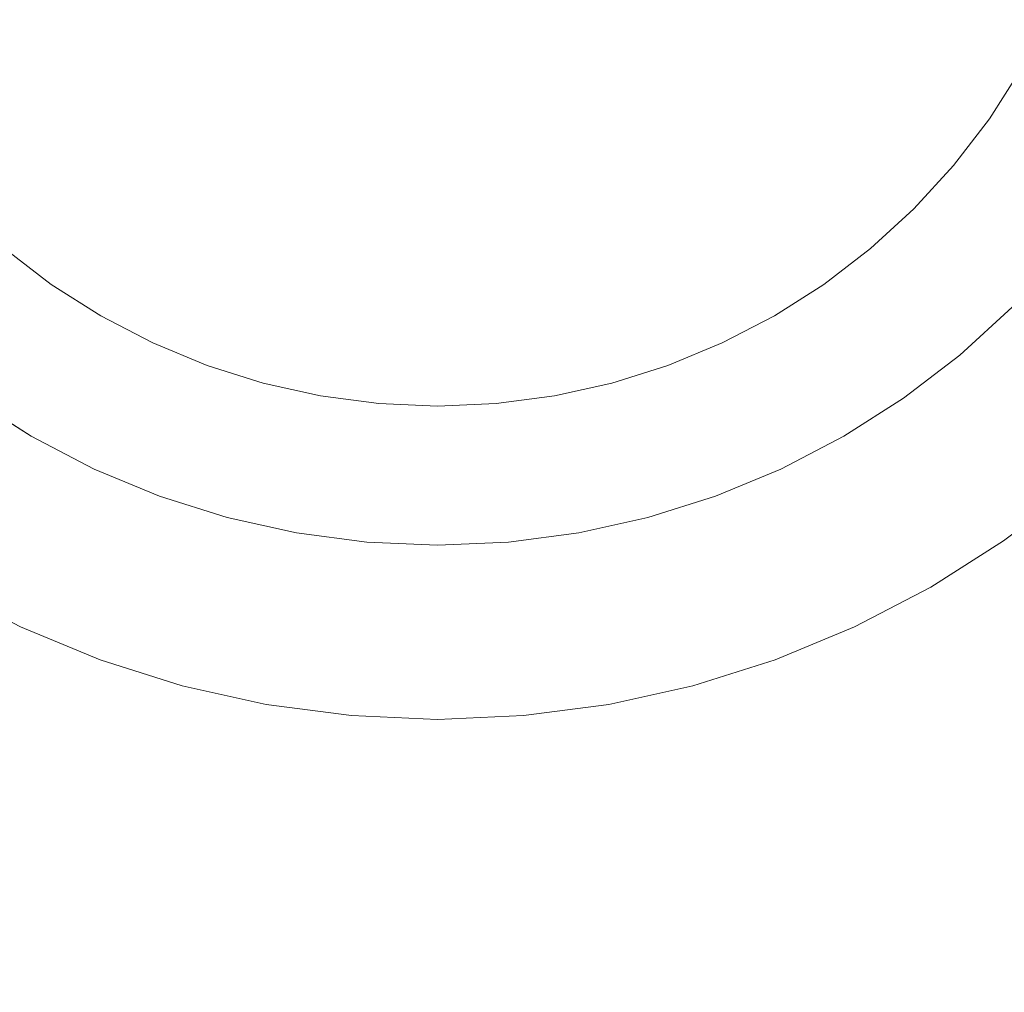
# Model space of a CAD drawing. Header units: millimetres. Extents: x 1865 to 2161, y 1201 to 1385.
# Tile 35 of 40: x 2097 to 2111, y 1339 to 1353. Entities that reach past the tile are written whole.
import ezdxf

# ---------------------------------------------------------------- set-up
doc = ezdxf.new("R2010")
doc.units = ezdxf.units.MM
doc.header["$LTSCALE"] = 25.4
doc.layers.add('Lighting-Moving Light', color=7, linetype='Continuous', lineweight=5)

# ---------------------------------------------------------------- blocks, each defined once
blk = doc.blocks.new('Group-1')
at = {"layer": 'Lighting-Moving Light', "color": 7, "linetype": 'Continuous', "lineweight": 5, "transparency": 33554687}
for points in [[(-107.035, -87.035, -16.5), (107.035, -87.035, -16.5), (107.035, 87.035, -16.5), (-107.035, 87.035, -16.5)], [(103.5, -83.5, -108.466), (-103.5, -83.5, -108.466), (-103.5, 83.5, -108.466), (103.5, 83.5, -108.466)]]:
    blk.add_3dface(points, dxfattribs=at)
for points, invisible_edges in [([(77.312, 58.083, -16.465), (76.844, 59.212, -16.465), (76.477, 60.377, -16.465), (90, 64, -16.465)], 12), ([(78.532, 55.97, -16.465), (77.876, 57, -16.465), (77.312, 58.083, -16.465), (90, 64, -16.465)], 12), ([(80.101, 54.101, -16.465), (79.275, 55.001, -16.465), (78.532, 55.97, -16.465), (90, 64, -16.465)], 12), ([(81.97, 52.532, -16.465), (81.001, 53.275, -16.465), (80.101, 54.101, -16.465), (90, 64, -16.465)], 12), ([(81.34, 59.962, 0.035), (81.724, 59.222, 0.035), (82.172, 58.519, 0.035), (90, 64, 0.035)], 12), ([(84.083, 51.312, -16.465), (83, 51.876, -16.465), (81.97, 52.532, -16.465), (90, 64, -16.465)], 12), ([(82.172, 58.519, 0.035), (82.68, 57.858, 0.035), (83.243, 57.243, 0.035), (90, 64, 0.035)], 12), ([(83.243, 57.243, 0.035), (83.858, 56.68, 0.035), (84.519, 56.172, 0.035), (90, 64, 0.035)], 12), ([(86.377, 50.477, -16.465), (85.212, 50.844, -16.465), (84.083, 51.312, -16.465), (90, 64, -16.465)], 12), ([(84.519, 56.172, 0.035), (85.222, 55.724, 0.035), (85.962, 55.34, 0.035), (90, 64, 0.035)], 12), ([(85.962, 55.34, 0.035), (86.732, 55.021, 0.035), (87.527, 54.77, 0.035), (90, 64, 0.035)], 12), ([(88.78, 50.053, -16.465), (87.569, 50.213, -16.465), (86.377, 50.477, -16.465), (90, 64, -16.465)], 12), ([(87.527, 54.77, 0.035), (88.341, 54.589, 0.035), (89.167, 54.481, 0.035), (90, 64, 0.035)], 12), ([(91.22, 50.053, -16.465), (90, 50, -16.465), (88.78, 50.053, -16.465), (90, 64, -16.465)], 12), ([(89.167, 54.481, 0.035), (90, 54.444, 0.035), (90.833, 54.481, 0.035), (90, 64, 0.035)], 12), ([(90.833, 54.481, 0.035), (91.659, 54.589, 0.035), (92.473, 54.77, 0.035), (90, 64, 0.035)], 12), ([(92.473, 54.77, 0.035), (93.268, 55.021, 0.035), (94.038, 55.34, 0.035), (90, 64, 0.035)], 12), ([(94.038, 55.34, 0.035), (94.778, 55.724, 0.035), (95.481, 56.172, 0.035), (90, 64, 0.035)], 12), ([(95.481, 56.172, 0.035), (96.142, 56.68, 0.035), (96.757, 57.243, 0.035), (90, 64, 0.035)], 12), ([(96.757, 57.243, 0.035), (97.32, 57.858, 0.035), (97.828, 58.519, 0.035), (90, 64, 0.035)], 12), ([(97.828, 58.519, 0.035), (98.276, 59.222, 0.035), (98.66, 59.962, 0.035), (90, 64, 0.035)], 12), ([(103.523, 60.377, -16.465), (103.156, 59.212, -16.465), (102.688, 58.083, -16.465), (90, 64, -16.465)], 12), ([(102.688, 58.083, -16.465), (102.124, 57, -16.465), (101.468, 55.97, -16.465), (90, 64, -16.465)], 12), ([(101.468, 55.97, -16.465), (100.725, 55.001, -16.465), (99.899, 54.101, -16.465), (90, 64, -16.465)], 12), ([(99.899, 54.101, -16.465), (98.999, 53.275, -16.465), (98.03, 52.532, -16.465), (90, 64, -16.465)], 12), ([(98.03, 52.532, -16.465), (97, 51.876, -16.465), (95.917, 51.312, -16.465), (90, 64, -16.465)], 12), ([(95.917, 51.312, -16.465), (94.788, 50.844, -16.465), (93.623, 50.477, -16.465), (90, 64, -16.465)], 12), ([(93.623, 50.477, -16.465), (92.431, 50.213, -16.465), (91.22, 50.053, -16.465), (90, 64, -16.465)], 12), ([(98.276, 59.222, 0.035), (97.828, 58.519, 0.035), (97.963, 58.424, 0.028), (98.419, 59.14, 0.028)], 14), ([(98.419, 59.14, 0.028), (97.963, 58.424, 0.028), (98.097, 58.33, 0.007), (98.561, 59.058, 0.007)], 15), ([(97.828, 58.519, 0.035), (97.32, 57.858, 0.035), (97.447, 57.752, 0.028), (97.963, 58.424, 0.028)], 14), ([(97.963, 58.424, 0.028), (97.447, 57.752, 0.028), (97.572, 57.646, 0.007), (98.097, 58.33, 0.007)], 15), ([(98.097, 58.33, 0.007), (97.572, 57.646, 0.007), (97.696, 57.542, -0.027), (98.23, 58.237, -0.027)], 15), ([(98.23, 58.237, -0.027), (97.696, 57.542, -0.027), (97.818, 57.44, -0.074), (98.36, 58.147, -0.074)], 15), ([(98.36, 58.147, -0.074), (97.818, 57.44, -0.074), (97.936, 57.341, -0.134), (98.486, 58.058, -0.134)], 15), ([(98.486, 58.058, -0.134), (97.936, 57.341, -0.134), (98.049, 57.246, -0.206), (98.607, 57.973, -0.206)], 15), ([(97.32, 57.858, 0.035), (96.757, 57.243, 0.035), (96.874, 57.126, 0.028), (97.447, 57.752, 0.028)], 14), ([(97.447, 57.752, 0.028), (96.874, 57.126, 0.028), (96.99, 57.01, 0.007), (97.572, 57.646, 0.007)], 15), ([(97.572, 57.646, 0.007), (96.99, 57.01, 0.007), (97.104, 56.896, -0.027), (97.696, 57.542, -0.027)], 15), ([(97.696, 57.542, -0.027), (97.104, 56.896, -0.027), (97.216, 56.784, -0.074), (97.818, 57.44, -0.074)], 15), ([(97.818, 57.44, -0.074), (97.216, 56.784, -0.074), (97.325, 56.675, -0.134), (97.936, 57.341, -0.134)], 15), ([(97.936, 57.341, -0.134), (97.325, 56.675, -0.134), (97.43, 56.57, -0.206), (98.049, 57.246, -0.206)], 15), ([(96.757, 57.243, 0.035), (96.142, 56.68, 0.035), (96.248, 56.553, 0.028), (96.874, 57.126, 0.028)], 14), ([(98.049, 57.246, -0.206), (97.43, 56.57, -0.206), (97.531, 56.469, -0.291), (98.158, 57.154, -0.291)], 15), ([(98.158, 57.154, -0.291), (97.531, 56.469, -0.291), (97.626, 56.374, -0.387), (98.261, 57.068, -0.387)], 15), ([(96.874, 57.126, 0.028), (96.248, 56.553, 0.028), (96.354, 56.428, 0.007), (96.99, 57.01, 0.007)], 15), ([(96.99, 57.01, 0.007), (96.354, 56.428, 0.007), (96.458, 56.304, -0.027), (97.104, 56.896, -0.027)], 15), ([(98.261, 57.068, -0.387), (97.626, 56.374, -0.387), (97.715, 56.285, -0.494), (98.358, 56.987, -0.494)], 15), ([(97.104, 56.896, -0.027), (96.458, 56.304, -0.027), (96.56, 56.182, -0.074), (97.216, 56.784, -0.074)], 15), ([(98.358, 56.987, -0.494), (97.715, 56.285, -0.494), (97.798, 56.202, -0.611), (98.447, 56.912, -0.611)], 15), ([(98.447, 56.912, -0.611), (97.798, 56.202, -0.611), (97.873, 56.127, -0.737), (98.529, 56.843, -0.737)], 15), ([(97.216, 56.784, -0.074), (96.56, 56.182, -0.074), (96.659, 56.064, -0.134), (97.325, 56.675, -0.134)], 15), ([(98.529, 56.843, -0.737), (97.873, 56.127, -0.737), (97.941, 56.059, -0.872), (98.603, 56.781, -0.872)], 15), ([(98.603, 56.781, -0.872), (97.941, 56.059, -0.872), (98.001, 55.999, -1.014), (98.668, 56.727, -1.014)], 15), ([(98.668, 56.727, -1.014), (98.001, 55.999, -1.014), (98.052, 55.948, -1.162), (98.723, 56.68, -1.162)], 15), ([(84.519, 56.172, 0.035), (83.858, 56.68, 0.035), (83.752, 56.553, 0.028), (84.424, 56.037, 0.028)], 14), ([(96.142, 56.68, 0.035), (95.481, 56.172, 0.035), (95.576, 56.037, 0.028), (96.248, 56.553, 0.028)], 14), ([(97.325, 56.675, -0.134), (96.659, 56.064, -0.134), (96.754, 55.951, -0.206), (97.43, 56.57, -0.206)], 15), ([(84.424, 56.037, 0.028), (83.752, 56.553, 0.028), (83.646, 56.428, 0.007), (84.33, 55.903, 0.007)], 15), ([(96.248, 56.553, 0.028), (95.576, 56.037, 0.028), (95.67, 55.903, 0.007), (96.354, 56.428, 0.007)], 15), ([(97.43, 56.57, -0.206), (96.754, 55.951, -0.206), (96.846, 55.842, -0.291), (97.531, 56.469, -0.291)], 15), ([(97.531, 56.469, -0.291), (96.846, 55.842, -0.291), (96.932, 55.739, -0.387), (97.626, 56.374, -0.387)], 15), ([(84.237, 55.77, -0.027), (83.542, 56.304, -0.027), (83.44, 56.182, -0.074), (84.147, 55.64, -0.074)], 15), ([(84.33, 55.903, 0.007), (83.646, 56.428, 0.007), (83.542, 56.304, -0.027), (84.237, 55.77, -0.027)], 15), ([(96.354, 56.428, 0.007), (95.67, 55.903, 0.007), (95.763, 55.77, -0.027), (96.458, 56.304, -0.027)], 15), ([(96.458, 56.304, -0.027), (95.763, 55.77, -0.027), (95.853, 55.64, -0.074), (96.56, 56.182, -0.074)], 15), ([(97.626, 56.374, -0.387), (96.932, 55.739, -0.387), (97.013, 55.642, -0.494), (97.715, 56.285, -0.494)], 15), ([(84.147, 55.64, -0.074), (83.44, 56.182, -0.074), (83.341, 56.064, -0.134), (84.058, 55.514, -0.134)], 15), ([(85.222, 55.724, 0.035), (84.519, 56.172, 0.035), (84.424, 56.037, 0.028), (85.14, 55.581, 0.028)], 14), ([(95.481, 56.172, 0.035), (94.778, 55.724, 0.035), (94.86, 55.581, 0.028), (95.576, 56.037, 0.028)], 14), ([(96.56, 56.182, -0.074), (95.853, 55.64, -0.074), (95.942, 55.514, -0.134), (96.659, 56.064, -0.134)], 15), ([(97.715, 56.285, -0.494), (97.013, 55.642, -0.494), (97.088, 55.553, -0.611), (97.798, 56.202, -0.611)], 15), ([(97.798, 56.202, -0.611), (97.088, 55.553, -0.611), (97.157, 55.471, -0.737), (97.873, 56.127, -0.737)], 15), ([(85.14, 55.581, 0.028), (84.424, 56.037, 0.028), (84.33, 55.903, 0.007), (85.058, 55.439, 0.007)], 15), ([(95.576, 56.037, 0.028), (94.86, 55.581, 0.028), (94.942, 55.439, 0.007), (95.67, 55.903, 0.007)], 15), ([(96.659, 56.064, -0.134), (95.942, 55.514, -0.134), (96.027, 55.393, -0.206), (96.754, 55.951, -0.206)], 15), ([(97.873, 56.127, -0.737), (97.157, 55.471, -0.737), (97.219, 55.397, -0.872), (97.941, 56.059, -0.872)], 15), ([(97.941, 56.059, -0.872), (97.219, 55.397, -0.872), (97.273, 55.332, -1.014), (98.001, 55.999, -1.014)], 15), ([(85.058, 55.439, 0.007), (84.33, 55.903, 0.007), (84.237, 55.77, -0.027), (84.977, 55.299, -0.027)], 15), ([(95.67, 55.903, 0.007), (94.942, 55.439, 0.007), (95.023, 55.299, -0.027), (95.763, 55.77, -0.027)], 15), ([(96.754, 55.951, -0.206), (96.027, 55.393, -0.206), (96.108, 55.276, -0.291), (96.846, 55.842, -0.291)], 15), ([(98.001, 55.999, -1.014), (97.273, 55.332, -1.014), (97.32, 55.277, -1.162), (98.052, 55.948, -1.162)], 15), ([(98.052, 55.948, -1.162), (97.32, 55.277, -1.162), (97.358, 55.231, -1.316), (98.095, 55.905, -1.316)], 15), ([(98.095, 55.905, -1.316), (97.358, 55.231, -1.316), (97.389, 55.195, -1.475), (98.128, 55.872, -1.475)], 15), ([(84.977, 55.299, -0.027), (84.237, 55.77, -0.027), (84.147, 55.64, -0.074), (84.897, 55.162, -0.074)], 15), ([(95.763, 55.77, -0.027), (95.023, 55.299, -0.027), (95.103, 55.162, -0.074), (95.853, 55.64, -0.074)], 15), ([(96.846, 55.842, -0.291), (96.108, 55.276, -0.291), (96.186, 55.166, -0.387), (96.932, 55.739, -0.387)], 15), ([(96.932, 55.739, -0.387), (96.186, 55.166, -0.387), (96.258, 55.063, -0.494), (97.013, 55.642, -0.494)], 15), ([(98.128, 55.872, -1.475), (97.389, 55.195, -1.475), (97.41, 55.169, -1.637), (98.152, 55.848, -1.637)], 11), ([(98.999, 53.275, -16.465), (99.899, 54.101, -16.465), (98.152, 55.848, -1.637), (97.41, 55.169, -1.637)], 10), ([(84.897, 55.162, -0.074), (84.147, 55.64, -0.074), (84.058, 55.514, -0.134), (84.82, 55.029, -0.134)], 15), ([(85.962, 55.34, 0.035), (85.222, 55.724, 0.035), (85.14, 55.581, 0.028), (85.892, 55.19, 0.028)], 14), ([(94.778, 55.724, 0.035), (94.038, 55.34, 0.035), (94.108, 55.19, 0.028), (94.86, 55.581, 0.028)], 14), ([(95.853, 55.64, -0.074), (95.103, 55.162, -0.074), (95.18, 55.029, -0.134), (95.942, 55.514, -0.134)], 15), ([(97.013, 55.642, -0.494), (96.258, 55.063, -0.494), (96.325, 54.967, -0.611), (97.088, 55.553, -0.611)], 15), ([(84.82, 55.029, -0.134), (84.058, 55.514, -0.134), (83.973, 55.393, -0.206), (84.746, 54.9, -0.206)], 15), ([(85.892, 55.19, 0.028), (85.14, 55.581, 0.028), (85.058, 55.439, 0.007), (85.822, 55.041, 0.007)], 15), ([(94.86, 55.581, 0.028), (94.108, 55.19, 0.028), (94.178, 55.041, 0.007), (94.942, 55.439, 0.007)], 15), ([(95.942, 55.514, -0.134), (95.18, 55.029, -0.134), (95.254, 54.9, -0.206), (96.027, 55.393, -0.206)], 15), ([(97.088, 55.553, -0.611), (96.325, 54.967, -0.611), (96.386, 54.879, -0.737), (97.157, 55.471, -0.737)], 15), ([(97.157, 55.471, -0.737), (96.386, 54.879, -0.737), (96.441, 54.801, -0.872), (97.219, 55.397, -0.872)], 15), ([(84.746, 54.9, -0.206), (83.973, 55.393, -0.206), (83.892, 55.276, -0.291), (84.675, 54.777, -0.291)], 15), ([(85.822, 55.041, 0.007), (85.058, 55.439, 0.007), (84.977, 55.299, -0.027), (85.754, 54.895, -0.027)], 15), ([(86.732, 55.021, 0.035), (85.962, 55.34, 0.035), (85.892, 55.19, 0.028), (86.675, 54.865, 0.028)], 14), ([(94.038, 55.34, 0.035), (93.268, 55.021, 0.035), (93.325, 54.865, 0.028), (94.108, 55.19, 0.028)], 14), ([(94.942, 55.439, 0.007), (94.178, 55.041, 0.007), (94.246, 54.895, -0.027), (95.023, 55.299, -0.027)], 15), ([(96.027, 55.393, -0.206), (95.254, 54.9, -0.206), (95.325, 54.777, -0.291), (96.108, 55.276, -0.291)], 15), ([(97.219, 55.397, -0.872), (96.441, 54.801, -0.872), (96.49, 54.731, -1.014), (97.273, 55.332, -1.014)], 15), ([(97.273, 55.332, -1.014), (96.49, 54.731, -1.014), (96.532, 54.672, -1.162), (97.32, 55.277, -1.162)], 15), ([(84.675, 54.777, -0.291), (83.892, 55.276, -0.291), (83.814, 55.166, -0.387), (84.608, 54.661, -0.387)], 15), ([(85.754, 54.895, -0.027), (84.977, 55.299, -0.027), (84.897, 55.162, -0.074), (85.687, 54.751, -0.074)], 15), ([(86.675, 54.865, 0.028), (85.892, 55.19, 0.028), (85.822, 55.041, 0.007), (86.619, 54.711, 0.007)], 15), ([(94.108, 55.19, 0.028), (93.325, 54.865, 0.028), (93.381, 54.711, 0.007), (94.178, 55.041, 0.007)], 15), ([(95.023, 55.299, -0.027), (94.246, 54.895, -0.027), (94.313, 54.751, -0.074), (95.103, 55.162, -0.074)], 15), ([(96.108, 55.276, -0.291), (95.325, 54.777, -0.291), (95.392, 54.661, -0.387), (96.186, 55.166, -0.387)], 15), ([(97.32, 55.277, -1.162), (96.532, 54.672, -1.162), (96.566, 54.623, -1.316), (97.358, 55.231, -1.316)], 15), ([(97.358, 55.231, -1.316), (96.566, 54.623, -1.316), (96.593, 54.584, -1.475), (97.389, 55.195, -1.475)], 15), ([(97.389, 55.195, -1.475), (96.593, 54.584, -1.475), (96.612, 54.556, -1.637), (97.41, 55.169, -1.637)], 11), ([(84.545, 54.551, -0.494), (83.742, 55.063, -0.494), (83.675, 54.967, -0.611), (84.486, 54.45, -0.611)], 15), ([(84.608, 54.661, -0.387), (83.814, 55.166, -0.387), (83.742, 55.063, -0.494), (84.545, 54.551, -0.494)], 15), ([(85.687, 54.751, -0.074), (84.897, 55.162, -0.074), (84.82, 55.029, -0.134), (85.622, 54.611, -0.134)], 15), ([(86.619, 54.711, 0.007), (85.822, 55.041, 0.007), (85.754, 54.895, -0.027), (86.564, 54.559, -0.027)], 15), ([(94.178, 55.041, 0.007), (93.381, 54.711, 0.007), (93.436, 54.559, -0.027), (94.246, 54.895, -0.027)], 15), ([(95.103, 55.162, -0.074), (94.313, 54.751, -0.074), (94.378, 54.611, -0.134), (95.18, 55.029, -0.134)], 15), ([(96.186, 55.166, -0.387), (95.392, 54.661, -0.387), (95.455, 54.551, -0.494), (96.258, 55.063, -0.494)], 15), ([(96.258, 55.063, -0.494), (95.455, 54.551, -0.494), (95.514, 54.45, -0.611), (96.325, 54.967, -0.611)], 15), ([(98.03, 52.532, -16.465), (98.999, 53.275, -16.465), (97.41, 55.169, -1.637), (96.612, 54.556, -1.637)], 10), ([(84.486, 54.45, -0.611), (83.675, 54.967, -0.611), (83.614, 54.879, -0.737), (84.433, 54.358, -0.737)], 15), ([(85.559, 54.477, -0.206), (84.746, 54.9, -0.206), (84.675, 54.777, -0.291), (85.499, 54.348, -0.291)], 15), ([(85.622, 54.611, -0.134), (84.82, 55.029, -0.134), (84.746, 54.9, -0.206), (85.559, 54.477, -0.206)], 15), ([(87.527, 54.77, 0.035), (86.732, 55.021, 0.035), (86.675, 54.865, 0.028), (87.484, 54.61, 0.028)], 14), ([(93.268, 55.021, 0.035), (92.473, 54.77, 0.035), (92.516, 54.61, 0.028), (93.325, 54.865, 0.028)], 14), ([(95.18, 55.029, -0.134), (94.378, 54.611, -0.134), (94.441, 54.477, -0.206), (95.254, 54.9, -0.206)], 15), ([(95.254, 54.9, -0.206), (94.441, 54.477, -0.206), (94.501, 54.348, -0.291), (95.325, 54.777, -0.291)], 15), ([(96.325, 54.967, -0.611), (95.514, 54.45, -0.611), (95.567, 54.358, -0.737), (96.386, 54.879, -0.737)], 15), ([(84.385, 54.274, -0.872), (83.559, 54.801, -0.872), (83.51, 54.731, -1.014), (84.343, 54.201, -1.014)], 15), ([(84.433, 54.358, -0.737), (83.614, 54.879, -0.737), (83.559, 54.801, -0.872), (84.385, 54.274, -0.872)], 15), ([(85.499, 54.348, -0.291), (84.675, 54.777, -0.291), (84.608, 54.661, -0.387), (85.442, 54.226, -0.387)], 15), ([(86.564, 54.559, -0.027), (85.754, 54.895, -0.027), (85.687, 54.751, -0.074), (86.51, 54.41, -0.074)], 15), ([(87.484, 54.61, 0.028), (86.675, 54.865, 0.028), (86.619, 54.711, 0.007), (87.442, 54.452, 0.007)], 15), ([(88.341, 54.589, 0.035), (87.527, 54.77, 0.035), (87.484, 54.61, 0.028), (88.312, 54.427, 0.028)], 14), ([(92.473, 54.77, 0.035), (91.659, 54.589, 0.035), (91.688, 54.427, 0.028), (92.516, 54.61, 0.028)], 14), ([(93.325, 54.865, 0.028), (92.516, 54.61, 0.028), (92.558, 54.452, 0.007), (93.381, 54.711, 0.007)], 15), ([(94.246, 54.895, -0.027), (93.436, 54.559, -0.027), (93.49, 54.41, -0.074), (94.313, 54.751, -0.074)], 15), ([(95.325, 54.777, -0.291), (94.501, 54.348, -0.291), (94.558, 54.226, -0.387), (95.392, 54.661, -0.387)], 15), ([(96.386, 54.879, -0.737), (95.567, 54.358, -0.737), (95.615, 54.274, -0.872), (96.441, 54.801, -0.872)], 15), ([(96.441, 54.801, -0.872), (95.615, 54.274, -0.872), (95.657, 54.201, -1.014), (96.49, 54.731, -1.014)], 15), ([(84.276, 54.086, -1.316), (83.434, 54.623, -1.316), (83.407, 54.584, -1.475), (84.253, 54.045, -1.475)], 15), ([(84.306, 54.138, -1.162), (83.468, 54.672, -1.162), (83.434, 54.623, -1.316), (84.276, 54.086, -1.316)], 15), ([(84.343, 54.201, -1.014), (83.51, 54.731, -1.014), (83.468, 54.672, -1.162), (84.306, 54.138, -1.162)], 15), ([(85.442, 54.226, -0.387), (84.608, 54.661, -0.387), (84.545, 54.551, -0.494), (85.389, 54.112, -0.494)], 15), ([(86.51, 54.41, -0.074), (85.687, 54.751, -0.074), (85.622, 54.611, -0.134), (86.457, 54.265, -0.134)], 15), ([(87.442, 54.452, 0.007), (86.619, 54.711, 0.007), (86.564, 54.559, -0.027), (87.4, 54.296, -0.027)], 15), ([(93.381, 54.711, 0.007), (92.558, 54.452, 0.007), (92.6, 54.296, -0.027), (93.436, 54.559, -0.027)], 15), ([(94.313, 54.751, -0.074), (93.49, 54.41, -0.074), (93.543, 54.265, -0.134), (94.378, 54.611, -0.134)], 15), ([(95.392, 54.661, -0.387), (94.558, 54.226, -0.387), (94.611, 54.112, -0.494), (95.455, 54.551, -0.494)], 15), ([(96.49, 54.731, -1.014), (95.657, 54.201, -1.014), (95.694, 54.138, -1.162), (96.532, 54.672, -1.162)], 15), ([(96.532, 54.672, -1.162), (95.694, 54.138, -1.162), (95.724, 54.086, -1.316), (96.566, 54.623, -1.316)], 15), ([(96.566, 54.623, -1.316), (95.724, 54.086, -1.316), (95.747, 54.045, -1.475), (96.593, 54.584, -1.475)], 15), ([(81.97, 52.532, -16.465), (83, 51.876, -16.465), (84.236, 54.016, -1.637), (83.388, 54.556, -1.637)], 10), ([(84.253, 54.045, -1.475), (83.407, 54.584, -1.475), (83.388, 54.556, -1.637), (84.236, 54.016, -1.637)], 11), ([(85.389, 54.112, -0.494), (84.545, 54.551, -0.494), (84.486, 54.45, -0.611), (85.34, 54.006, -0.611)], 15), ([(86.457, 54.265, -0.134), (85.622, 54.611, -0.134), (85.559, 54.477, -0.206), (86.406, 54.126, -0.206)], 15), ([(87.4, 54.296, -0.027), (86.564, 54.559, -0.027), (86.51, 54.41, -0.074), (87.359, 54.143, -0.074)], 15), ([(88.312, 54.427, 0.028), (87.484, 54.61, 0.028), (87.442, 54.452, 0.007), (88.283, 54.265, 0.007)], 15), ([(89.167, 54.481, 0.035), (88.341, 54.589, 0.035), (88.312, 54.427, 0.028), (89.153, 54.316, 0.028)], 14), ([(90, 54.444, 0.035), (89.167, 54.481, 0.035), (89.153, 54.316, 0.028), (90, 54.279, 0.028)], 14), ([(90.833, 54.481, 0.035), (90, 54.444, 0.035), (90, 54.279, 0.028), (90.847, 54.316, 0.028)], 14), ([(91.659, 54.589, 0.035), (90.833, 54.481, 0.035), (90.847, 54.316, 0.028), (91.688, 54.427, 0.028)], 14), ([(92.516, 54.61, 0.028), (91.688, 54.427, 0.028), (91.717, 54.265, 0.007), (92.558, 54.452, 0.007)], 15), ([(93.436, 54.559, -0.027), (92.6, 54.296, -0.027), (92.641, 54.143, -0.074), (93.49, 54.41, -0.074)], 15), ([(94.378, 54.611, -0.134), (93.543, 54.265, -0.134), (93.594, 54.126, -0.206), (94.441, 54.477, -0.206)], 15), ([(95.455, 54.551, -0.494), (94.611, 54.112, -0.494), (94.66, 54.006, -0.611), (95.514, 54.45, -0.611)], 15), ([(96.593, 54.584, -1.475), (95.747, 54.045, -1.475), (95.764, 54.016, -1.637), (96.612, 54.556, -1.637)], 11), ([(97, 51.876, -16.465), (98.03, 52.532, -16.465), (96.612, 54.556, -1.637), (95.764, 54.016, -1.637)], 10), ([(85.294, 53.909, -0.737), (84.433, 54.358, -0.737), (84.385, 54.274, -0.872), (85.254, 53.822, -0.872)], 15), ([(85.34, 54.006, -0.611), (84.486, 54.45, -0.611), (84.433, 54.358, -0.737), (85.294, 53.909, -0.737)], 15), ([(86.358, 53.992, -0.291), (85.499, 54.348, -0.291), (85.442, 54.226, -0.387), (86.312, 53.866, -0.387)], 15), ([(86.406, 54.126, -0.206), (85.559, 54.477, -0.206), (85.499, 54.348, -0.291), (86.358, 53.992, -0.291)], 15), ([(87.359, 54.143, -0.074), (86.51, 54.41, -0.074), (86.457, 54.265, -0.134), (87.319, 53.994, -0.134)], 15), ([(88.283, 54.265, 0.007), (87.442, 54.452, 0.007), (87.4, 54.296, -0.027), (88.255, 54.106, -0.027)], 15), ([(89.153, 54.316, 0.028), (88.312, 54.427, 0.028), (88.283, 54.265, 0.007), (89.138, 54.153, 0.007)], 15), ([(91.688, 54.427, 0.028), (90.847, 54.316, 0.028), (90.862, 54.153, 0.007), (91.717, 54.265, 0.007)], 15), ([(92.558, 54.452, 0.007), (91.717, 54.265, 0.007), (91.745, 54.106, -0.027), (92.6, 54.296, -0.027)], 15), ([(93.49, 54.41, -0.074), (92.641, 54.143, -0.074), (92.681, 53.994, -0.134), (93.543, 54.265, -0.134)], 15), ([(94.441, 54.477, -0.206), (93.594, 54.126, -0.206), (93.642, 53.992, -0.291), (94.501, 54.348, -0.291)], 15), ([(94.501, 54.348, -0.291), (93.642, 53.992, -0.291), (93.688, 53.866, -0.387), (94.558, 54.226, -0.387)], 15), ([(95.514, 54.45, -0.611), (94.66, 54.006, -0.611), (94.706, 53.909, -0.737), (95.567, 54.358, -0.737)], 15), ([(95.567, 54.358, -0.737), (94.706, 53.909, -0.737), (94.746, 53.822, -0.872), (95.615, 54.274, -0.872)], 15), ([(85.218, 53.745, -1.014), (84.343, 54.201, -1.014), (84.306, 54.138, -1.162), (85.187, 53.679, -1.162)], 15), ([(85.254, 53.822, -0.872), (84.385, 54.274, -0.872), (84.343, 54.201, -1.014), (85.218, 53.745, -1.014)], 15), ([(86.312, 53.866, -0.387), (85.442, 54.226, -0.387), (85.389, 54.112, -0.494), (86.268, 53.748, -0.494)], 15), ([(87.319, 53.994, -0.134), (86.457, 54.265, -0.134), (86.406, 54.126, -0.206), (87.28, 53.85, -0.206)], 15), ([(88.255, 54.106, -0.027), (87.4, 54.296, -0.027), (87.359, 54.143, -0.074), (88.228, 53.95, -0.074)], 15), ([(89.138, 54.153, 0.007), (88.283, 54.265, 0.007), (88.255, 54.106, -0.027), (89.124, 53.991, -0.027)], 15), ([(90, 54.279, 0.028), (89.153, 54.316, 0.028), (89.138, 54.153, 0.007), (90, 54.115, 0.007)], 15), ([(90.847, 54.316, 0.028), (90, 54.279, 0.028), (90, 54.115, 0.007), (90.862, 54.153, 0.007)], 15), ([(91.717, 54.265, 0.007), (90.862, 54.153, 0.007), (90.876, 53.991, -0.027), (91.745, 54.106, -0.027)], 15), ([(92.6, 54.296, -0.027), (91.745, 54.106, -0.027), (91.772, 53.95, -0.074), (92.641, 54.143, -0.074)], 15), ([(93.543, 54.265, -0.134), (92.681, 53.994, -0.134), (92.72, 53.85, -0.206), (93.594, 54.126, -0.206)], 15), ([(94.558, 54.226, -0.387), (93.688, 53.866, -0.387), (93.732, 53.748, -0.494), (94.611, 54.112, -0.494)], 15), ([(95.615, 54.274, -0.872), (94.746, 53.822, -0.872), (94.782, 53.745, -1.014), (95.657, 54.201, -1.014)], 15), ([(95.657, 54.201, -1.014), (94.782, 53.745, -1.014), (94.813, 53.679, -1.162), (95.694, 54.138, -1.162)], 15), ([(85.162, 53.625, -1.316), (84.276, 54.086, -1.316), (84.253, 54.045, -1.475), (85.142, 53.582, -1.475)], 15), ([(85.187, 53.679, -1.162), (84.306, 54.138, -1.162), (84.276, 54.086, -1.316), (85.162, 53.625, -1.316)], 15), ([(86.268, 53.748, -0.494), (85.389, 54.112, -0.494), (85.34, 54.006, -0.611), (86.228, 53.638, -0.611)], 15), ([(87.28, 53.85, -0.206), (86.406, 54.126, -0.206), (86.358, 53.992, -0.291), (87.244, 53.713, -0.291)], 15), ([(88.228, 53.95, -0.074), (87.359, 54.143, -0.074), (87.319, 53.994, -0.134), (88.201, 53.798, -0.134)], 15), ([(89.124, 53.991, -0.027), (88.255, 54.106, -0.027), (88.228, 53.95, -0.074), (89.111, 53.834, -0.074)], 15), ([(90, 54.115, 0.007), (89.138, 54.153, 0.007), (89.124, 53.991, -0.027), (90, 53.953, -0.027)], 15), ([(90.862, 54.153, 0.007), (90, 54.115, 0.007), (90, 53.953, -0.027), (90.876, 53.991, -0.027)], 15), ([(91.745, 54.106, -0.027), (90.876, 53.991, -0.027), (90.889, 53.834, -0.074), (91.772, 53.95, -0.074)], 15), ([(92.641, 54.143, -0.074), (91.772, 53.95, -0.074), (91.799, 53.798, -0.134), (92.681, 53.994, -0.134)], 15), ([(93.594, 54.126, -0.206), (92.72, 53.85, -0.206), (92.756, 53.713, -0.291), (93.642, 53.992, -0.291)], 15), ([(94.611, 54.112, -0.494), (93.732, 53.748, -0.494), (93.772, 53.638, -0.611), (94.66, 54.006, -0.611)], 15), ([(95.694, 54.138, -1.162), (94.813, 53.679, -1.162), (94.838, 53.625, -1.316), (95.724, 54.086, -1.316)], 15), ([(95.724, 54.086, -1.316), (94.838, 53.625, -1.316), (94.858, 53.582, -1.475), (95.747, 54.045, -1.475)], 15), ([(83, 51.876, -16.465), (84.083, 51.312, -16.465), (85.128, 53.552, -1.637), (84.236, 54.016, -1.637)], 10), ([(85.142, 53.582, -1.475), (84.253, 54.045, -1.475), (84.236, 54.016, -1.637), (85.128, 53.552, -1.637)], 11), ([(86.228, 53.638, -0.611), (85.34, 54.006, -0.611), (85.294, 53.909, -0.737), (86.192, 53.537, -0.737)], 15), ([(87.244, 53.713, -0.291), (86.358, 53.992, -0.291), (86.312, 53.866, -0.387), (87.209, 53.583, -0.387)], 15), ([(88.201, 53.798, -0.134), (87.319, 53.994, -0.134), (87.28, 53.85, -0.206), (88.175, 53.652, -0.206)], 15), ([(89.111, 53.834, -0.074), (88.228, 53.95, -0.074), (88.201, 53.798, -0.134), (89.097, 53.68, -0.134)], 15), ([(90, 53.953, -0.027), (89.124, 53.991, -0.027), (89.111, 53.834, -0.074), (90, 53.795, -0.074)], 15), ([(90.876, 53.991, -0.027), (90, 53.953, -0.027), (90, 53.795, -0.074), (90.889, 53.834, -0.074)], 15), ([(91.772, 53.95, -0.074), (90.889, 53.834, -0.074), (90.903, 53.68, -0.134), (91.799, 53.798, -0.134)], 15), ([(92.681, 53.994, -0.134), (91.799, 53.798, -0.134), (91.825, 53.652, -0.206), (92.72, 53.85, -0.206)], 15), ([(93.642, 53.992, -0.291), (92.756, 53.713, -0.291), (92.791, 53.583, -0.387), (93.688, 53.866, -0.387)], 15), ([(94.66, 54.006, -0.611), (93.772, 53.638, -0.611), (93.808, 53.537, -0.737), (94.706, 53.909, -0.737)], 15), ([(95.747, 54.045, -1.475), (94.858, 53.582, -1.475), (94.872, 53.552, -1.637), (95.764, 54.016, -1.637)], 11), ([(95.917, 51.312, -16.465), (97, 51.876, -16.465), (95.764, 54.016, -1.637), (94.872, 53.552, -1.637)], 10), ([(86.159, 53.447, -0.872), (85.254, 53.822, -0.872), (85.218, 53.745, -1.014), (86.13, 53.368, -1.014)], 15), ([(86.192, 53.537, -0.737), (85.294, 53.909, -0.737), (85.254, 53.822, -0.872), (86.159, 53.447, -0.872)], 15), ([(87.209, 53.583, -0.387), (86.312, 53.866, -0.387), (86.268, 53.748, -0.494), (87.176, 53.461, -0.494)], 15), ([(88.175, 53.652, -0.206), (87.28, 53.85, -0.206), (87.244, 53.713, -0.291), (88.151, 53.512, -0.291)], 15), ([(89.097, 53.68, -0.134), (88.201, 53.798, -0.134), (88.175, 53.652, -0.206), (89.084, 53.532, -0.206)], 15), ([(90, 53.795, -0.074), (89.111, 53.834, -0.074), (89.097, 53.68, -0.134), (90, 53.641, -0.134)], 15), ([(90.889, 53.834, -0.074), (90, 53.795, -0.074), (90, 53.641, -0.134), (90.903, 53.68, -0.134)], 15), ([(91.799, 53.798, -0.134), (90.903, 53.68, -0.134), (90.916, 53.532, -0.206), (91.825, 53.652, -0.206)], 15), ([(92.72, 53.85, -0.206), (91.825, 53.652, -0.206), (91.849, 53.512, -0.291), (92.756, 53.713, -0.291)], 15), ([(93.688, 53.866, -0.387), (92.791, 53.583, -0.387), (92.824, 53.461, -0.494), (93.732, 53.748, -0.494)], 15), ([(94.706, 53.909, -0.737), (93.808, 53.537, -0.737), (93.841, 53.447, -0.872), (94.746, 53.822, -0.872)], 15), ([(94.746, 53.822, -0.872), (93.841, 53.447, -0.872), (93.87, 53.368, -1.014), (94.782, 53.745, -1.014)], 15), ([(86.105, 53.299, -1.162), (85.187, 53.679, -1.162), (85.162, 53.625, -1.316), (86.085, 53.243, -1.316)], 15), ([(86.13, 53.368, -1.014), (85.218, 53.745, -1.014), (85.187, 53.679, -1.162), (86.105, 53.299, -1.162)], 15), ([(87.176, 53.461, -0.494), (86.268, 53.748, -0.494), (86.228, 53.638, -0.611), (87.146, 53.348, -0.611)], 15), ([(88.151, 53.512, -0.291), (87.244, 53.713, -0.291), (87.209, 53.583, -0.387), (88.127, 53.38, -0.387)], 15), ([(89.084, 53.532, -0.206), (88.175, 53.652, -0.206), (88.151, 53.512, -0.291), (89.072, 53.391, -0.291)], 15), ([(90, 53.641, -0.134), (89.097, 53.68, -0.134), (89.084, 53.532, -0.206), (90, 53.492, -0.206)], 15), ([(90.903, 53.68, -0.134), (90, 53.641, -0.134), (90, 53.492, -0.206), (90.916, 53.532, -0.206)], 15), ([(91.825, 53.652, -0.206), (90.916, 53.532, -0.206), (90.928, 53.391, -0.291), (91.849, 53.512, -0.291)], 15), ([(92.756, 53.713, -0.291), (91.849, 53.512, -0.291), (91.873, 53.38, -0.387), (92.791, 53.583, -0.387)], 15), ([(93.732, 53.748, -0.494), (92.824, 53.461, -0.494), (92.854, 53.348, -0.611), (93.772, 53.638, -0.611)], 15), ([(94.782, 53.745, -1.014), (93.87, 53.368, -1.014), (93.895, 53.299, -1.162), (94.813, 53.679, -1.162)], 15), ([(94.813, 53.679, -1.162), (93.895, 53.299, -1.162), (93.915, 53.243, -1.316), (94.838, 53.625, -1.316)], 15), ([(84.083, 51.312, -16.465), (85.212, 50.844, -16.465), (86.057, 53.167, -1.637), (85.128, 53.552, -1.637)], 10), ([(86.069, 53.199, -1.475), (85.142, 53.582, -1.475), (85.128, 53.552, -1.637), (86.057, 53.167, -1.637)], 11), ([(86.085, 53.243, -1.316), (85.162, 53.625, -1.316), (85.142, 53.582, -1.475), (86.069, 53.199, -1.475)], 15), ([(87.118, 53.245, -0.737), (86.192, 53.537, -0.737), (86.159, 53.447, -0.872), (87.093, 53.152, -0.872)], 15), ([(87.146, 53.348, -0.611), (86.228, 53.638, -0.611), (86.192, 53.537, -0.737), (87.118, 53.245, -0.737)], 15), ([(88.127, 53.38, -0.387), (87.209, 53.583, -0.387), (87.176, 53.461, -0.494), (88.105, 53.255, -0.494)], 15), ([(89.072, 53.391, -0.291), (88.151, 53.512, -0.291), (88.127, 53.38, -0.387), (89.06, 53.257, -0.387)], 15), ([(90, 53.492, -0.206), (89.084, 53.532, -0.206), (89.072, 53.391, -0.291), (90, 53.35, -0.291)], 15), ([(90.916, 53.532, -0.206), (90, 53.492, -0.206), (90, 53.35, -0.291), (90.928, 53.391, -0.291)], 15), ([(91.849, 53.512, -0.291), (90.928, 53.391, -0.291), (90.94, 53.257, -0.387), (91.873, 53.38, -0.387)], 15), ([(92.791, 53.583, -0.387), (91.873, 53.38, -0.387), (91.895, 53.255, -0.494), (92.824, 53.461, -0.494)], 15), ([(93.772, 53.638, -0.611), (92.854, 53.348, -0.611), (92.882, 53.245, -0.737), (93.808, 53.537, -0.737)], 15), ([(93.808, 53.537, -0.737), (92.882, 53.245, -0.737), (92.907, 53.152, -0.872), (93.841, 53.447, -0.872)], 15), ([(94.838, 53.625, -1.316), (93.915, 53.243, -1.316), (93.931, 53.199, -1.475), (94.858, 53.582, -1.475)], 15), ([(94.858, 53.582, -1.475), (93.931, 53.199, -1.475), (93.943, 53.167, -1.637), (94.872, 53.552, -1.637)], 11), ([(94.788, 50.844, -16.465), (95.917, 51.312, -16.465), (94.872, 53.552, -1.637), (93.943, 53.167, -1.637)], 10), ([(87.072, 53.071, -1.014), (86.13, 53.368, -1.014), (86.105, 53.299, -1.162), (87.053, 53.001, -1.162)], 15), ([(87.093, 53.152, -0.872), (86.159, 53.447, -0.872), (86.13, 53.368, -1.014), (87.072, 53.071, -1.014)], 15), ([(88.105, 53.255, -0.494), (87.176, 53.461, -0.494), (87.146, 53.348, -0.611), (88.085, 53.14, -0.611)], 15), ([(89.06, 53.257, -0.387), (88.127, 53.38, -0.387), (88.105, 53.255, -0.494), (89.049, 53.131, -0.494)], 15), ([(90, 53.35, -0.291), (89.072, 53.391, -0.291), (89.06, 53.257, -0.387), (90, 53.216, -0.387)], 15), ([(90.928, 53.391, -0.291), (90, 53.35, -0.291), (90, 53.216, -0.387), (90.94, 53.257, -0.387)], 15), ([(91.873, 53.38, -0.387), (90.94, 53.257, -0.387), (90.951, 53.131, -0.494), (91.895, 53.255, -0.494)], 15), ([(92.824, 53.461, -0.494), (91.895, 53.255, -0.494), (91.915, 53.14, -0.611), (92.854, 53.348, -0.611)], 15), ([(93.841, 53.447, -0.872), (92.907, 53.152, -0.872), (92.928, 53.071, -1.014), (93.87, 53.368, -1.014)], 15), ([(93.87, 53.368, -1.014), (92.928, 53.071, -1.014), (92.947, 53.001, -1.162), (93.895, 53.299, -1.162)], 15), ([(87.037, 52.943, -1.316), (86.085, 53.243, -1.316), (86.069, 53.199, -1.475), (87.025, 52.897, -1.475)], 15), ([(87.053, 53.001, -1.162), (86.105, 53.299, -1.162), (86.085, 53.243, -1.316), (87.037, 52.943, -1.316)], 15), ([(88.067, 53.035, -0.737), (87.118, 53.245, -0.737), (87.093, 53.152, -0.872), (88.05, 52.94, -0.872)], 15), ([(88.085, 53.14, -0.611), (87.146, 53.348, -0.611), (87.118, 53.245, -0.737), (88.067, 53.035, -0.737)], 15), ([(89.049, 53.131, -0.494), (88.105, 53.255, -0.494), (88.085, 53.14, -0.611), (89.039, 53.015, -0.611)], 15), ([(90, 53.216, -0.387), (89.06, 53.257, -0.387), (89.049, 53.131, -0.494), (90, 53.09, -0.494)], 15), ([(90.94, 53.257, -0.387), (90, 53.216, -0.387), (90, 53.09, -0.494), (90.951, 53.131, -0.494)], 15), ([(91.895, 53.255, -0.494), (90.951, 53.131, -0.494), (90.961, 53.015, -0.611), (91.915, 53.14, -0.611)], 15), ([(92.854, 53.348, -0.611), (91.915, 53.14, -0.611), (91.933, 53.035, -0.737), (92.882, 53.245, -0.737)], 15), ([(92.882, 53.245, -0.737), (91.933, 53.035, -0.737), (91.95, 52.94, -0.872), (92.907, 53.152, -0.872)], 15), ([(93.895, 53.299, -1.162), (92.947, 53.001, -1.162), (92.963, 52.943, -1.316), (93.915, 53.243, -1.316)], 15), ([(93.915, 53.243, -1.316), (92.963, 52.943, -1.316), (92.975, 52.897, -1.475), (93.931, 53.199, -1.475)], 15), ([(85.212, 50.844, -16.465), (86.377, 50.477, -16.465), (87.016, 52.864, -1.637), (86.057, 53.167, -1.637)], 10), ([(87.025, 52.897, -1.475), (86.069, 53.199, -1.475), (86.057, 53.167, -1.637), (87.016, 52.864, -1.637)], 11), ([(88.05, 52.94, -0.872), (87.093, 53.152, -0.872), (87.072, 53.071, -1.014), (88.035, 52.857, -1.014)], 15), ([(89.039, 53.015, -0.611), (88.085, 53.14, -0.611), (88.067, 53.035, -0.737), (89.03, 52.908, -0.737)], 15), ([(90, 53.09, -0.494), (89.049, 53.131, -0.494), (89.039, 53.015, -0.611), (90, 52.973, -0.611)], 15), ([(90.951, 53.131, -0.494), (90, 53.09, -0.494), (90, 52.973, -0.611), (90.961, 53.015, -0.611)], 15), ([(91.915, 53.14, -0.611), (90.961, 53.015, -0.611), (90.97, 52.908, -0.737), (91.933, 53.035, -0.737)], 15), ([(92.907, 53.152, -0.872), (91.95, 52.94, -0.872), (91.965, 52.857, -1.014), (92.928, 53.071, -1.014)], 15), ([(93.931, 53.199, -1.475), (92.975, 52.897, -1.475), (92.984, 52.864, -1.637), (93.943, 53.167, -1.637)], 11), ([(93.623, 50.477, -16.465), (94.788, 50.844, -16.465), (93.943, 53.167, -1.637), (92.984, 52.864, -1.637)], 10), ([(88.012, 52.726, -1.316), (87.037, 52.943, -1.316), (87.025, 52.897, -1.475), (88.004, 52.68, -1.475)], 15), ([(88.023, 52.786, -1.162), (87.053, 53.001, -1.162), (87.037, 52.943, -1.316), (88.012, 52.726, -1.316)], 15), ([(88.035, 52.857, -1.014), (87.072, 53.071, -1.014), (87.053, 53.001, -1.162), (88.023, 52.786, -1.162)], 15), ([(89.03, 52.908, -0.737), (88.067, 53.035, -0.737), (88.05, 52.94, -0.872), (89.021, 52.813, -0.872)], 15), ([(90, 52.973, -0.611), (89.039, 53.015, -0.611), (89.03, 52.908, -0.737), (90, 52.866, -0.737)], 15), ([(90.961, 53.015, -0.611), (90, 52.973, -0.611), (90, 52.866, -0.737), (90.97, 52.908, -0.737)], 15), ([(91.933, 53.035, -0.737), (90.97, 52.908, -0.737), (90.979, 52.813, -0.872), (91.95, 52.94, -0.872)], 15), ([(92.928, 53.071, -1.014), (91.965, 52.857, -1.014), (91.977, 52.786, -1.162), (92.947, 53.001, -1.162)], 15), ([(92.947, 53.001, -1.162), (91.977, 52.786, -1.162), (91.988, 52.726, -1.316), (92.963, 52.943, -1.316)], 15), ([(92.963, 52.943, -1.316), (91.988, 52.726, -1.316), (91.996, 52.68, -1.475), (92.975, 52.897, -1.475)], 15), ([(86.377, 50.477, -16.465), (87.569, 50.213, -16.465), (87.998, 52.647, -1.637), (87.016, 52.864, -1.637)], 10), ([(88.004, 52.68, -1.475), (87.025, 52.897, -1.475), (87.016, 52.864, -1.637), (87.998, 52.647, -1.637)], 11), ([(89.014, 52.728, -1.014), (88.035, 52.857, -1.014), (88.023, 52.786, -1.162), (89.008, 52.656, -1.162)], 15), ([(89.021, 52.813, -0.872), (88.05, 52.94, -0.872), (88.035, 52.857, -1.014), (89.014, 52.728, -1.014)], 15), ([(90, 52.77, -0.872), (89.021, 52.813, -0.872), (89.014, 52.728, -1.014), (90, 52.685, -1.014)], 15), ([(90, 52.866, -0.737), (89.03, 52.908, -0.737), (89.021, 52.813, -0.872), (90, 52.77, -0.872)], 15), ([(90.97, 52.908, -0.737), (90, 52.866, -0.737), (90, 52.77, -0.872), (90.979, 52.813, -0.872)], 15), ([(90.979, 52.813, -0.872), (90, 52.77, -0.872), (90, 52.685, -1.014), (90.986, 52.728, -1.014)], 15), ([(91.95, 52.94, -0.872), (90.979, 52.813, -0.872), (90.986, 52.728, -1.014), (91.965, 52.857, -1.014)], 15), ([(91.965, 52.857, -1.014), (90.986, 52.728, -1.014), (90.992, 52.656, -1.162), (91.977, 52.786, -1.162)], 15), ([(92.975, 52.897, -1.475), (91.996, 52.68, -1.475), (92.002, 52.647, -1.637), (92.984, 52.864, -1.637)], 11), ([(92.431, 50.213, -16.465), (93.623, 50.477, -16.465), (92.984, 52.864, -1.637), (92.002, 52.647, -1.637)], 10), ([(88.998, 52.549, -1.475), (88.004, 52.68, -1.475), (87.998, 52.647, -1.637), (88.995, 52.515, -1.637)], 11), ([(89.002, 52.596, -1.316), (88.012, 52.726, -1.316), (88.004, 52.68, -1.475), (88.998, 52.549, -1.475)], 15), ([(89.008, 52.656, -1.162), (88.023, 52.786, -1.162), (88.012, 52.726, -1.316), (89.002, 52.596, -1.316)], 15), ([(90, 52.685, -1.014), (89.014, 52.728, -1.014), (89.008, 52.656, -1.162), (90, 52.613, -1.162)], 15), ([(90.986, 52.728, -1.014), (90, 52.685, -1.014), (90, 52.613, -1.162), (90.992, 52.656, -1.162)], 15), ([(91.977, 52.786, -1.162), (90.992, 52.656, -1.162), (90.998, 52.596, -1.316), (91.988, 52.726, -1.316)], 15), ([(91.988, 52.726, -1.316), (90.998, 52.596, -1.316), (91.002, 52.549, -1.475), (91.996, 52.68, -1.475)], 15), ([(91.996, 52.68, -1.475), (91.002, 52.549, -1.475), (91.005, 52.515, -1.637), (92.002, 52.647, -1.637)], 11), ([(87.569, 50.213, -16.465), (88.78, 50.053, -16.465), (88.995, 52.515, -1.637), (87.998, 52.647, -1.637)], 10), ([(90, 52.505, -1.475), (88.998, 52.549, -1.475), (88.995, 52.515, -1.637), (90, 52.471, -1.637)], 11), ([(90, 52.553, -1.316), (89.002, 52.596, -1.316), (88.998, 52.549, -1.475), (90, 52.505, -1.475)], 15), ([(90, 52.613, -1.162), (89.008, 52.656, -1.162), (89.002, 52.596, -1.316), (90, 52.553, -1.316)], 15), ([(90.992, 52.656, -1.162), (90, 52.613, -1.162), (90, 52.553, -1.316), (90.998, 52.596, -1.316)], 15), ([(90.998, 52.596, -1.316), (90, 52.553, -1.316), (90, 52.505, -1.475), (91.002, 52.549, -1.475)], 15), ([(91.002, 52.549, -1.475), (90, 52.505, -1.475), (90, 52.471, -1.637), (91.005, 52.515, -1.637)], 11), ([(91.22, 50.053, -16.465), (92.431, 50.213, -16.465), (92.002, 52.647, -1.637), (91.005, 52.515, -1.637)], 10), ([(88.78, 50.053, -16.465), (90, 50, -16.465), (90, 52.471, -1.637), (88.995, 52.515, -1.637)], 10), ([(90, 50, -16.465), (91.22, 50.053, -16.465), (91.005, 52.515, -1.637), (90, 52.471, -1.637)], 10)]:
    blk.add_3dface(points, dxfattribs=dict(at, invisible_edges=invisible_edges))
at = {"layer": 'Lighting-Moving Light', "color": 0, "flags": 1}
for tag in ['Yoke', '3D_Symbol_Name', 'Weight', 'Weight', 'Wattage', 'Candlepower', 'Body', 'Model_Name', 'Beam_Angle', 'Field_Angle', 'Remarks', 'Beam_Angle_2', 'Field_Angle_2', 'Num_Channels', 'Frame_Size', 'Device_Type', 'FixtureID', 'Frame_Size', 'Base', 'Lens', 'Inst_Type', 'Lamp']:
    blk.add_attdef(tag, (-144.25, -164.904), '', height=0.18, dxfattribs=at)

msp = doc.modelspace()

# ---------------------------------------------------------------- block references
at = {"layer": 'Lighting-Moving Light', "color": 7, "transparency": 33554687}
msp.add_blockref('Group-1', (2012.623, 1292.88), dxfattribs=at)

doc.saveas('drawing.dxf')
